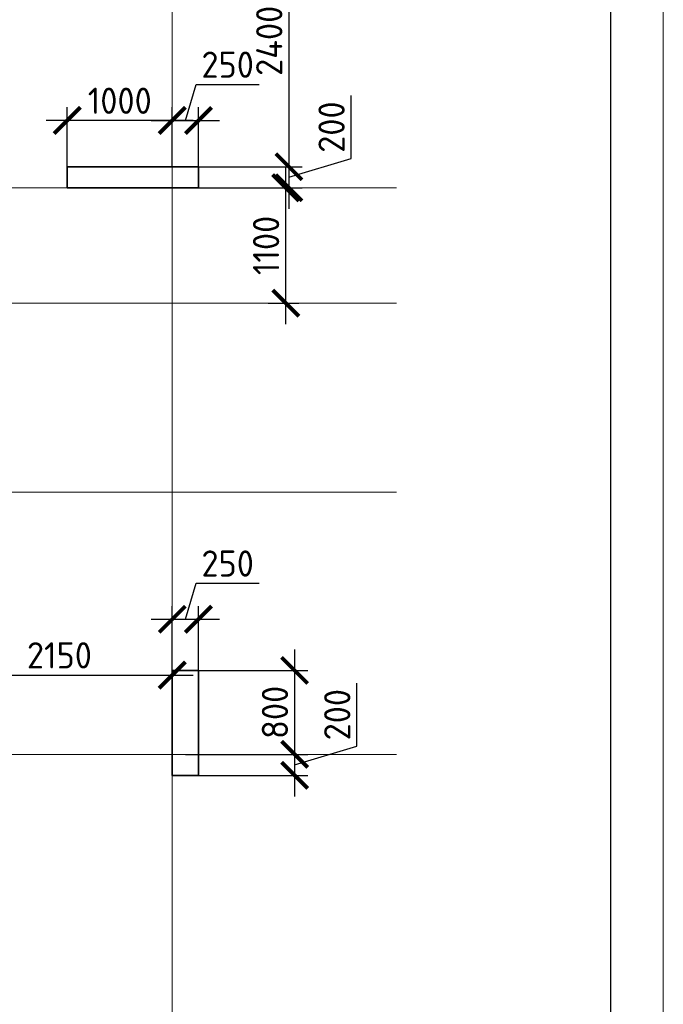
# Model space of a CAD drawing. Header units: millimetres. Extents: x 369815 to 1481759, y -423071 to -27917.
# Tile 46 of 256: x 489788 to 495921, y -310222 to -300839. Entities that reach past the tile are written whole.
import ezdxf

# ---------------------------------------------------------------- set-up
doc = ezdxf.new("R2010")
doc.units = ezdxf.units.MM
doc.linetypes.add('______5', pattern=[1100, 800, -100, 100, -100])
doc.linetypes.add('осевая', pattern=[50.8, 31.75, -6.35, 6.35, -6.35])
doc.layers.add('Колонна_ бетон', color=7, linetype='Continuous', lineweight=50, true_color=0xb4b496)
for name, color, linetype, lineweight in [('Оси', 40, '______5', 18), ('размер', 1, 'Continuous', 25), ('РАЗМЕРЫ', 1, 'Continuous', 9), ('СТЕНЫ', 3, 'Continuous', 30), ('ТОНКИЕ', 7, 'Continuous', 9)]:
    doc.layers.add(name, color=color, linetype=linetype, lineweight=lineweight)
doc.layers.add('ТОЛСТЫЕ_ОСНОВНЫЕ', color=6, linetype='Continuous')
doc.styles.add('GOST-2.304_Type-B', font='GOST_Common.ttf')
doc.dimstyles.new('СПДС', dxfattribs={"dimscale": 100, "dimtxt": 2.5, "dimasz": 2.5, "dimexe": 1.25, "dimexo": 0, "dimtad": 1, "dimdec": 0, "dimtxsty": 'GOST-2.304_Type-B', "dimblk": 'ARCHTICK', "dimcen": 2.5, "dimdle": 2, "dimadec": 0, "dimazin": 2, "dimtfac": 0.75, "dimtdec": 0, "dimtmove": 1, "dimatfit": 3, "dimfxl": 1, "dimtolj": 1, "dimarcsym": 1})

# ---------------------------------------------------------------- blocks, each defined once
blk = doc.blocks.new('оси2')
at = {"layer": 'Оси', "color": 16, "linetype": 'осевая', "lineweight": 0, "ltscale": 0.5, "transparency": 33554687}
for p, q in [((1030445.5, 5465.4), (1030445.5, -20739.3)), ((979200, -4392.9), (1032582.1, -4392.9)), ((979200, -5492.9), (1032582.1, -5492.9)), ((979200, -7292.9), (1032582.1, -7292.9)), ((979200, -9792.9), (1032582.1, -9792.9))]:
    blk.add_line(p, q, dxfattribs=at)
blk = doc.blocks.new('_ArchTick')
at = {"color": 0, "linetype": 'ByBlock', "const_width": 0.15}
blk.add_lwpolyline([(-0.5, -0.5), (0.5, 0.5)], dxfattribs=at)
blk = doc.blocks.new('*D1457')
at = {"layer": 'DEFPOINTS', "color": 0, "transparency": 16777216}
for p in [(491241.9, -307084), (491241.9, -307744.5), (489092, -307890.3)]:
    blk.add_point(p, dxfattribs=at)
at = {"layer": 'РАЗМЕРЫ', "color": 0, "lineweight": -2, "transparency": 16777216}
for p, q in [((489092, -307890.3), (489092, -306959)), ((491241.9, -307744.5), (491241.9, -306959)), ((488892, -307084), (491441.9, -307084))]:
    blk.add_line(p, q, dxfattribs=at)
at = {"layer": 'РАЗМЕРЫ', "color": 0, "lineweight": -2, "transparency": 16777216, "xscale": 250, "yscale": 250, "zscale": 250, "rotation": 180}
blk.add_blockref('_ArchTick', (489092, -307084), dxfattribs=at)
at = {"layer": 'РАЗМЕРЫ', "color": 0, "lineweight": -2, "transparency": 16777216, "xscale": 250, "yscale": 250, "zscale": 250}
blk.add_blockref('_ArchTick', (491241.9, -307084), dxfattribs=at)
at = {"layer": 'РАЗМЕРЫ', "color": 0, "transparency": 16777216, "insert": (490167, -306896.5), "char_height": 250, "attachment_point": 5, "style": 'GOST-2.304_Type-B'}
blk.add_mtext('\\A1;2150', dxfattribs=at)
blk = doc.blocks.new('*D1394')
at = {"layer": 'DEFPOINTS', "color": 0, "transparency": 16777216}
for p in [(491796.6, -302440.3, -560), (492323.6, -302440.3), (492154.6, -303540.3, -560)]:
    blk.add_point(p, dxfattribs=at)
at = {"layer": 'РАЗМЕРЫ', "color": 0, "lineweight": -2, "transparency": 16777216}
for p, q in [((492323.6, -303740.3), (492323.6, -302240.3)), ((491796.6, -302440.3), (492448.6, -302440.3)), ((492154.6, -303540.3), (492448.6, -303540.3))]:
    blk.add_line(p, q, dxfattribs=at)
at = {"layer": 'РАЗМЕРЫ', "color": 0, "lineweight": -2, "transparency": 16777216, "xscale": 250, "yscale": 250, "zscale": 250}
for p, rotation in [((492323.6, -302440.3), 90), ((492323.6, -303540.3), 270)]:
    blk.add_blockref('_ArchTick', p, dxfattribs=dict(at, rotation=rotation))
at = {"layer": 'РАЗМЕРЫ', "color": 0, "transparency": 16777216, "insert": (492136.1, -302990.3), "char_height": 250, "attachment_point": 5, "rotation": 90, "style": 'GOST-2.304_Type-B'}
blk.add_mtext('\\A1;1100', dxfattribs=at)
blk = doc.blocks.new('*D1399')
at = {"layer": 'DEFPOINTS', "color": 0, "transparency": 16777216}
for p in [(490242, -301798.8), (491242, -302144.6), (490242, -302290.3)]:
    blk.add_point(p, dxfattribs=at)
at = {"layer": 'размер', "color": 0, "lineweight": -2, "transparency": 16777216}
for p, q in [((490242, -302290.3), (490242, -301673.8)), ((491242, -302144.6), (491242, -301673.8)), ((491442, -301798.8), (490042, -301798.8))]:
    blk.add_line(p, q, dxfattribs=at)
at = {"layer": 'размер', "color": 0, "lineweight": -2, "transparency": 16777216, "xscale": 250, "yscale": 250, "zscale": 250, "rotation": 180}
blk.add_blockref('_ArchTick', (490242, -301798.8), dxfattribs=at)
at = {"layer": 'размер', "color": 0, "lineweight": -2, "transparency": 16777216, "xscale": 250, "yscale": 250, "zscale": 250}
blk.add_blockref('_ArchTick', (491242, -301798.8), dxfattribs=at)
at = {"layer": 'размер', "color": 0, "transparency": 16777216, "insert": (490742, -301611.3), "char_height": 250, "attachment_point": 5, "style": 'GOST-2.304_Type-B'}
blk.add_mtext('\\A1;1000', dxfattribs=at)
blk = doc.blocks.new('*D1629')
at = {"layer": 'DEFPOINTS', "color": 0, "transparency": 16777216}
for p in [(491492, -299840.3, -560), (491492, -302240.3, -560), (492353.7, -302240.3)]:
    blk.add_point(p, dxfattribs=at)
at = {"layer": 'РАЗМЕРЫ', "color": 0, "lineweight": -2, "transparency": 16777216}
for p, q in [((492353.7, -299640.3), (492353.7, -302440.3)), ((491492, -299840.3), (492478.7, -299840.3)), ((491492, -302240.3), (492478.7, -302240.3))]:
    blk.add_line(p, q, dxfattribs=at)
at = {"layer": 'РАЗМЕРЫ', "color": 0, "lineweight": -2, "transparency": 16777216, "xscale": 250, "yscale": 250, "zscale": 250}
for p, rotation in [((492353.7, -299840.3), 90), ((492353.7, -302240.3), 270)]:
    blk.add_blockref('_ArchTick', p, dxfattribs=dict(at, rotation=rotation))
at = {"layer": 'РАЗМЕРЫ', "color": 0, "transparency": 16777216, "insert": (492166.2, -301040.3), "char_height": 250, "attachment_point": 5, "rotation": 90, "style": 'GOST-2.304_Type-B'}
blk.add_mtext('\\A1;2400', dxfattribs=at)
blk = doc.blocks.new('*D1630')
at = {"layer": 'DEFPOINTS', "color": 0, "transparency": 16777216}
for p in [(491492, -302240.3, -560), (491492, -302440.3, -560), (492353.7, -302440.3)]:
    blk.add_point(p, dxfattribs=at)
at = {"layer": 'РАЗМЕРЫ', "color": 0, "lineweight": -2, "transparency": 16777216}
for p, q in [((492947.5, -302162.2), (492947.5, -301562.2)), ((492353.7, -302040.3), (492353.7, -302640.3)), ((491492, -302240.3), (492478.7, -302240.3)), ((492353.7, -302340.3), (492947.5, -302162.2)), ((491492, -302440.3), (492478.7, -302440.3))]:
    blk.add_line(p, q, dxfattribs=at)
at = {"layer": 'РАЗМЕРЫ', "color": 0, "lineweight": -2, "transparency": 16777216, "xscale": 250, "yscale": 250, "zscale": 250}
for p, rotation in [((492353.7, -302240.3), 90), ((492353.7, -302440.3), 270)]:
    blk.add_blockref('_ArchTick', p, dxfattribs=dict(at, rotation=rotation))
at = {"layer": 'РАЗМЕРЫ', "color": 0, "transparency": 16777216, "insert": (492760, -301862.2), "char_height": 250, "attachment_point": 5, "rotation": 90, "style": 'GOST-2.304_Type-B'}
blk.add_mtext('\\A1;200', dxfattribs=at)
blk = doc.blocks.new('*D1631')
at = {"layer": 'DEFPOINTS', "color": 0, "transparency": 16777216}
for p in [(491492, -301798.8), (491242, -302240.3, -560), (491492, -302240.3)]:
    blk.add_point(p, dxfattribs=at)
at = {"layer": 'РАЗМЕРЫ', "color": 0, "lineweight": -2, "transparency": 16777216}
for p, q in [((491367, -301798.8), (491470.1, -301455.1)), ((491470.1, -301455.1), (492070.1, -301455.1)), ((491242, -302240.3), (491242, -301673.8)), ((491492, -302240.3), (491492, -301673.8)), ((491042, -301798.8), (491692, -301798.8))]:
    blk.add_line(p, q, dxfattribs=at)
at = {"layer": 'РАЗМЕРЫ', "color": 0, "lineweight": -2, "transparency": 16777216, "xscale": 250, "yscale": 250, "zscale": 250, "rotation": 180}
blk.add_blockref('_ArchTick', (491242, -301798.8), dxfattribs=at)
at = {"layer": 'РАЗМЕРЫ', "color": 0, "lineweight": -2, "transparency": 16777216, "xscale": 250, "yscale": 250, "zscale": 250}
blk.add_blockref('_ArchTick', (491492, -301798.8), dxfattribs=at)
at = {"layer": 'РАЗМЕРЫ', "color": 0, "transparency": 16777216, "insert": (491770.1, -301267.6), "char_height": 250, "attachment_point": 5, "style": 'GOST-2.304_Type-B'}
blk.add_mtext('\\A1;250', dxfattribs=at)
blk = doc.blocks.new('*D1632')
at = {"layer": 'DEFPOINTS', "color": 0, "transparency": 16777216}
for p in [(491492, -306552.7), (491492, -307280.7, -560), (491241.9, -307744.5)]:
    blk.add_point(p, dxfattribs=at)
at = {"layer": 'РАЗМЕРЫ', "color": 0, "lineweight": -2, "transparency": 16777216}
for p, q in [((491366.9, -306552.7), (491470.1, -306209)), ((491470.1, -306209), (492070.1, -306209)), ((491241.9, -307744.5), (491241.9, -306427.7)), ((491492, -307280.7), (491492, -306427.7)), ((491041.9, -306552.7), (491692, -306552.7))]:
    blk.add_line(p, q, dxfattribs=at)
at = {"layer": 'РАЗМЕРЫ', "color": 0, "lineweight": -2, "transparency": 16777216, "xscale": 250, "yscale": 250, "zscale": 250, "rotation": 180}
blk.add_blockref('_ArchTick', (491241.9, -306552.7), dxfattribs=at)
at = {"layer": 'РАЗМЕРЫ', "color": 0, "lineweight": -2, "transparency": 16777216, "xscale": 250, "yscale": 250, "zscale": 250}
blk.add_blockref('_ArchTick', (491492, -306552.7), dxfattribs=at)
at = {"layer": 'РАЗМЕРЫ', "color": 0, "transparency": 16777216, "insert": (491770.1, -306021.5), "char_height": 250, "attachment_point": 5, "style": 'GOST-2.304_Type-B'}
blk.add_mtext('\\A1;250', dxfattribs=at)
blk = doc.blocks.new('*D1633')
at = {"layer": 'DEFPOINTS', "color": 0, "transparency": 16777216}
for p in [(491367, -307040.3, -560), (491367, -307840.3, -560), (492408, -307840.3)]:
    blk.add_point(p, dxfattribs=at)
at = {"layer": 'РАЗМЕРЫ', "color": 0, "lineweight": -2, "transparency": 16777216}
for p, q in [((492408, -306840.3), (492408, -308040.3)), ((491367, -307040.3), (492533, -307040.3)), ((491367, -307840.3), (492533, -307840.3))]:
    blk.add_line(p, q, dxfattribs=at)
at = {"layer": 'РАЗМЕРЫ', "color": 0, "lineweight": -2, "transparency": 16777216, "xscale": 250, "yscale": 250, "zscale": 250}
for p, rotation in [((492408, -307040.3), 90), ((492408, -307840.3), 270)]:
    blk.add_blockref('_ArchTick', p, dxfattribs=dict(at, rotation=rotation))
at = {"layer": 'РАЗМЕРЫ', "color": 0, "transparency": 16777216, "insert": (492220.5, -307440.3), "char_height": 250, "attachment_point": 5, "rotation": 90, "style": 'GOST-2.304_Type-B'}
blk.add_mtext('\\A1;800', dxfattribs=at)
blk = doc.blocks.new('*D1634')
at = {"layer": 'DEFPOINTS', "color": 0, "transparency": 16777216}
for p in [(491367, -307840.3, -560), (491492, -308040.3, -560), (492408, -308040.3)]:
    blk.add_point(p, dxfattribs=at)
at = {"layer": 'РАЗМЕРЫ', "color": 0, "lineweight": -2, "transparency": 16777216}
for p, q in [((493001.7, -307762.2), (493001.7, -307162.2)), ((492408, -307640.3), (492408, -308240.3)), ((492408, -307940.3), (493001.7, -307762.2)), ((491367, -307840.3), (492533, -307840.3)), ((491492, -308040.3), (492533, -308040.3))]:
    blk.add_line(p, q, dxfattribs=at)
at = {"layer": 'РАЗМЕРЫ', "color": 0, "lineweight": -2, "transparency": 16777216, "xscale": 250, "yscale": 250, "zscale": 250}
for p, rotation in [((492408, -307840.3), 90), ((492408, -308040.3), 270)]:
    blk.add_blockref('_ArchTick', p, dxfattribs=dict(at, rotation=rotation))
at = {"layer": 'РАЗМЕРЫ', "color": 0, "transparency": 16777216, "insert": (492814.2, -307462.2), "char_height": 250, "attachment_point": 5, "rotation": 90, "style": 'GOST-2.304_Type-B'}
blk.add_mtext('\\A1;200', dxfattribs=at)
blk = doc.blocks.new('*U133')
at = {"layer": 'ТОЛСТЫЕ_ОСНОВНЫЕ', "color": 6}
blk.add_lwpolyline([(20, 5), (589, 5), (589, 415), (20, 415)], close=True, dxfattribs=at)
at = {"layer": 'ТОНКИЕ'}
blk.add_lwpolyline([(0, 0), (594, 0), (594, 420), (0, 420)], close=True, dxfattribs=at)

msp = doc.modelspace()

# ---------------------------------------------------------------- linework, layer by layer
at = {"layer": 'Колонна_ бетон', "color": 180, "linetype": 'Continuous', "lineweight": 35, "transparency": 33554687, "elevation": -560}
for points in [[(491492, -302240.3), (490242, -302240.3), (490242, -302440.3), (491492, -302440.3)], [(491242, -307040.3), (491492, -307040.3), (491492, -308040.3), (491242, -308040.3)]]:
    msp.add_lwpolyline(points, close=True, dxfattribs=at)
at = {"layer": 'СТЕНЫ', "linetype": 'Continuous', "transparency": 33554687}
for p, q in [((490241.9, -302240.3, -200), (491241.9, -302240.3, -200)), ((490241.9, -302440.3, -200), (490241.9, -302240.3, -200)), ((490241.9, -302440.3, -200), (491241.9, -302440.3, -200))]:
    msp.add_line(p, q, dxfattribs=at)

# ---------------------------------------------------------------- block references
at = {"xscale": 100, "yscale": 100, "zscale": 100}
msp.add_blockref('*U133', (436520.8, -330877.6, 3100), dxfattribs=at)
at = {"layer": 'РАЗМЕРЫ'}
msp.add_blockref('оси2', (-539203.5, -298047.4, -560), dxfattribs=at)

# ---------------------------------------------------------------- dimensions: what is measured, and where the dimension line sits
at = {"layer": 'размер', "color": 146, "true_color": 0x006272}
dim = msp.add_linear_dim(base=(490242, -301798.8, -360), p1=(491242, -302144.6, -360), p2=(490242, -302290.3, -360), dimstyle='СПДС', dxfattribs=at)
dim.commit()
dim.dimension.update_dxf_attribs({"geometry": '*D1399', "text_midpoint": (490742, -301611.3, -360)})
at = {"layer": 'РАЗМЕРЫ', "color": 146}
for base, p1, p2, picture, middle in [((492353.7, -302240.3), (491492, -299840.3, -560), (491492, -302240.3, -560), '*D1629', (492166.2, -301040.3)), ((492353.7, -302440.3), (491492, -302240.3, -560), (491492, -302440.3, -560), '*D1630', (492760, -302099.7)), ((492408, -307840.3), (491367, -307040.3, -560), (491367, -307840.3, -560), '*D1633', (492220.5, -307440.3)), ((492408, -308040.3), (491367, -307840.3, -560), (491492, -308040.3, -560), '*D1634', (492814.2, -307699.7))]:
    dim = msp.add_linear_dim(base=base, p1=p1, p2=p2, angle=90, dimstyle='СПДС', dxfattribs=at)
    dim.commit()
    dim.dimension.update_dxf_attribs({"geometry": picture, "text_midpoint": middle})
dim = msp.add_linear_dim(base=(491492, -301798.8), p1=(491242, -302240.3, -560), p2=(491492, -302240.3), dimstyle='СПДС', dxfattribs=at)
dim.commit()
dim.dimension.update_dxf_attribs({"geometry": '*D1631', "text_midpoint": (491532.6, -301267.6)})
at = {"layer": 'РАЗМЕРЫ', "color": 146, "true_color": 0x006272}
dim = msp.add_linear_dim(base=(492323.6, -302440.3), p1=(492154.6, -303540.3, -560), p2=(491796.6, -302440.3, -560), angle=90, dimstyle='СПДС', dxfattribs=at)
dim.commit()
dim.dimension.update_dxf_attribs({"geometry": '*D1394', "text_midpoint": (492136.1, -302990.3)})
at = {"layer": 'РАЗМЕРЫ', "color": 146}
dim = msp.add_linear_dim(base=(491492, -306552.7), p1=(491241.9, -307744.5), p2=(491492, -307280.7, -560), dimstyle='СПДС', override={"dimtofl": 0}, dxfattribs=at)
dim.commit()
dim.dimension.update_dxf_attribs({"geometry": '*D1632', "text_midpoint": (491532.6, -306021.5)})
at = {"layer": 'РАЗМЕРЫ', "color": 146, "true_color": 0x006272}
dim = msp.add_linear_dim(base=(491241.9, -307084), p1=(489092, -307890.3), p2=(491241.9, -307744.5), dimstyle='СПДС', override={"dimtofl": 0}, dxfattribs=at)
dim.commit()
dim.dimension.update_dxf_attribs({"geometry": '*D1457', "text_midpoint": (490167, -306896.5)})

doc.saveas('drawing.dxf')
